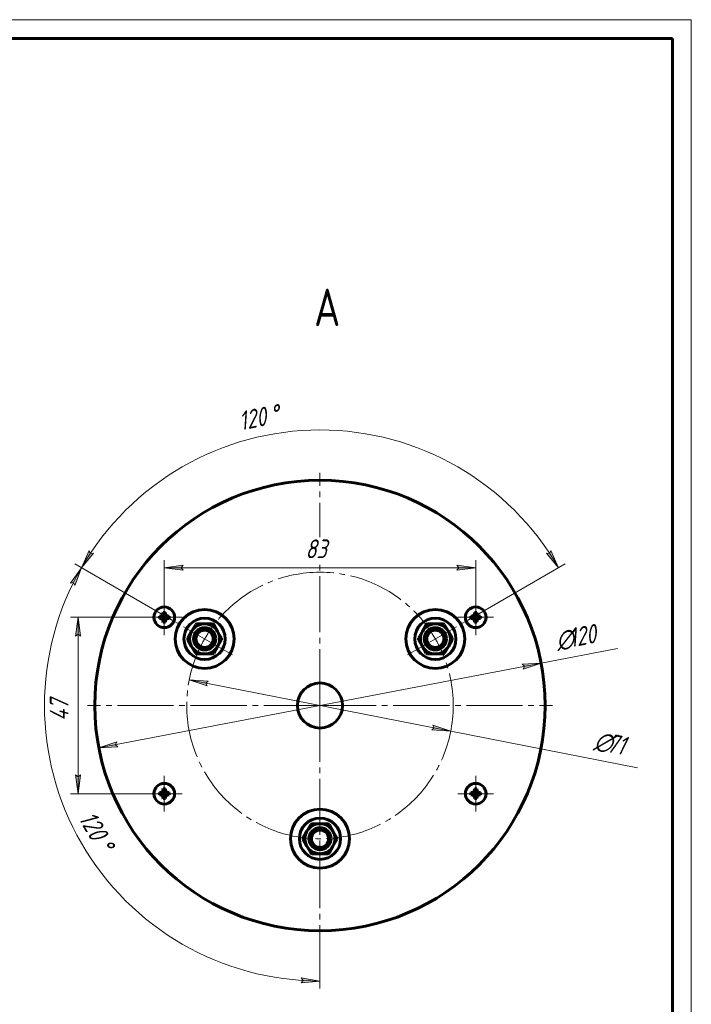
# Model space of a CAD drawing. Header units: millimetres. Extents: x 0 to 594, y 0 to 420.
# Tile 10 of 10: x 415 to 594, y 158 to 420. Entities that reach past the tile are written whole.
import ezdxf

# ---------------------------------------------------------------- set-up
doc = ezdxf.new("R2010")
doc.units = ezdxf.units.MM
for name, pattern in [('K5LT_AXLED', [19.5, 15, -1.5, 1.5, -1.5]), ('K5LT_BASIC', [0]), ('K5LT_THIN', [0])]:
    doc.linetypes.add(name, pattern=pattern)
doc.layers.add('Системный слой', color=7, linetype='Continuous')
doc.styles.add('KDIMTEXTSTYLE', font='GOST_AU.SHX', dxfattribs={"width": 0.96, "oblique": 15, "height": 5})
doc.styles.add('KTEXTSTYLE', font='GOST_AU.SHX', dxfattribs={"width": 0.96, "height": 5})
doc.dimstyles.new('KDIMSTYLE (1.00)', dxfattribs={"dimtxt": 5, "dimasz": 1, "dimexe": 2, "dimexo": 0, "dimgap": 1, "dimtad": 1, "dimtxsty": 'KDIMTEXTSTYLE', "dimsah": 1, "dimcen": 0, "dimdle": 1, "dimadec": 0, "dimazin": 0, "dimtfac": 0.667, "dimtmove": 0, "dimatfit": 3, "dimfxl": 1, "dimtvp": 1, "dimtolj": 1, "dimtzin": 0, "dimarcsym": 0})

# ---------------------------------------------------------------- blocks, each defined once
blk = doc.blocks.new('U16')
at = {"layer": 'Системный слой', "color": 30, "linetype": 'K5LT_AXLED', "lineweight": 18, "true_color": 0xff8000}
for q in [(453.55, 218.53), (448.8, 213.78), (458.3, 213.78), (453.55, 209.03)]:
    blk.add_line((453.55, 213.78), q, dxfattribs=at)
blk = doc.blocks.new('U17')
at = {"layer": 'Системный слой', "color": 30, "linetype": 'K5LT_AXLED', "lineweight": 18, "true_color": 0xff8000}
for q in [(453.55, 265.53), (448.8, 260.78), (458.3, 260.78), (453.55, 256.03)]:
    blk.add_line((453.55, 260.78), q, dxfattribs=at)
blk = doc.blocks.new('U18')
at = {"layer": 'Системный слой', "color": 30, "linetype": 'K5LT_AXLED', "lineweight": 18, "true_color": 0xff8000}
for q in [(495.05, 299.28), (433.05, 237.28), (557.05, 237.28), (495.05, 175.28)]:
    blk.add_line((495.05, 237.28), q, dxfattribs=at)
blk = doc.blocks.new('U19')
at = {"layer": 'Системный слой', "color": 30, "linetype": 'K5LT_AXLED', "lineweight": 18, "true_color": 0xff8000}
for q in [(536.55, 218.53), (531.8, 213.78), (541.3, 213.78), (536.55, 209.03)]:
    blk.add_line((536.55, 213.78), q, dxfattribs=at)
blk = doc.blocks.new('U20')
at = {"layer": 'Системный слой', "color": 30, "linetype": 'K5LT_AXLED', "lineweight": 18, "true_color": 0xff8000}
for q in [(536.55, 265.53), (531.8, 260.78), (541.3, 260.78), (536.55, 256.03)]:
    blk.add_line((536.55, 260.78), q, dxfattribs=at)
blk = doc.blocks.new('D2')
at = {"layer": 'Системный слой'}
for points in [[(549.19, 246.99), (553.97, 248.58), (548.94, 248.29), (549.55, 247.74)], [(441.16, 226.27), (440.54, 226.82), (440.91, 227.56), (436.12, 225.97)]]:
    blk.add_hatch(color=7, dxfattribs=at).paths.add_polyline_path(points)
at = {"layer": 'Системный слой', "color": 7, "linetype": 'K5LT_THIN', "lineweight": 18}
for p, q in [((436.12, 225.97), (553.97, 248.58)), ((548.94, 248.29), (553.97, 248.58)), ((549.55, 247.74), (548.94, 248.29)), ((553.97, 248.58), (549.19, 246.99)), ((549.19, 246.99), (549.55, 247.74)), ((436.12, 225.97), (440.91, 227.56)), ((441.16, 226.27), (436.12, 225.97)), ((440.91, 227.56), (440.54, 226.82)), ((440.54, 226.82), (441.16, 226.27))]:
    blk.add_line(p, q, dxfattribs=at)
blk.add_wipeout([(558.69, 250.51), (557.33, 257.64), (570.27, 260.12), (571.64, 252.99)]).dxf.layer = 'Системный слой'
blk.add_line((553.97, 248.58), (574.33, 252.49), dxfattribs=at)
at = {"layer": 'Системный слой', "color": 7, "char_height": 5, "attachment_point": 1, "rotation": 10.8599, "style": 'KTEXTSTYLE'}
for s, insert in [('\\H3.5;\\W0.965;\\Q15;\\Q15;\\H5.00;120', (560.84, 257.6)), ('\\H3.5;\\W0.965;\\Q15;\\Q15;\\H5.00;∅', (557.46, 256.95))]:
    blk.add_mtext(s, dxfattribs=dict(at, insert=insert))
blk = doc.blocks.new('KDIMARROW_01')
at = {"layer": 'Системный слой'}
blk.add_hatch(color=0, dxfattribs=at).paths.add_polyline_path([(0, 0), (-5, 0.66), (-4.5, 0), (-5, -0.66)])
at = {"layer": 'Системный слой', "color": 0, "linetype": 'K5LT_THIN', "lineweight": 18}
for p, q in [((-4.5, 0), (-5, 0.66)), ((-5, 0.66), (0, 0)), ((0, 0), (-5, -0.66)), ((-5, -0.66), (-4.5, 0)), ((0, 0), (-1, 0))]:
    blk.add_line(p, q, dxfattribs=at)
blk = doc.blocks.new('D3')
at = {"layer": 'Системный слой'}
for points in [[(431.47, 273.98), (434.66, 277.89), (433.84, 277.81), (433.54, 278.58)], [(558.62, 273.98), (556.55, 278.58), (556.25, 277.81), (555.43, 277.89)]]:
    blk.add_hatch(color=7, dxfattribs=at).paths.add_polyline_path(points)
at = {"layer": 'Системный слой', "color": 7, "linetype": 'K5LT_THIN', "lineweight": 18}
for p, q in [((431.47, 273.98), (433.54, 278.58)), ((433.54, 278.58), (433.84, 277.81)), ((556.25, 277.81), (556.55, 278.58)), ((556.55, 278.58), (558.62, 273.98)), ((434.66, 277.89), (431.47, 273.98)), ((433.84, 277.81), (434.66, 277.89)), ((558.62, 273.98), (555.43, 277.89)), ((555.43, 277.89), (556.25, 277.81)), ((456.1, 259.76), (429.74, 274.98)), ((533.99, 259.76), (560.35, 274.98))]:
    blk.add_line(p, q, dxfattribs=at)
blk.add_wipeout([(474.23, 308.99), (472.79, 316.1), (484.46, 318.46), (485.9, 311.34)]).dxf.layer = 'Системный слой'
blk.add_arc((495.05, 237.28), 73.41, 30, 150, dxfattribs=at)
at = {"layer": 'Системный слой', "color": 7, "char_height": 5, "attachment_point": 1, "rotation": 11.4253, "style": 'KTEXTSTYLE'}
for s, insert in [('\\H3.5;\\W0.965;\\Q15;\\Q15;\\H5.00;120', (472.93, 315.42)), ('\\H3.5;\\W0.965;\\Q15;\\Q15;\\H5.00;°', (481.23, 317.09))]:
    blk.add_mtext(s, dxfattribs=dict(at, insert=insert))
blk = doc.blocks.new('D4')
at = {"layer": 'Системный слой'}
for points in [[(464.63, 243.24), (465.24, 243.79), (460.21, 244.11), (464.99, 242.5)], [(529.88, 230.45), (525.1, 232.06), (525.47, 231.31), (524.85, 230.76)]]:
    blk.add_hatch(color=7, dxfattribs=at).paths.add_polyline_path(points)
at = {"layer": 'Системный слой', "color": 7, "linetype": 'K5LT_THIN', "lineweight": 18}
for p, q in [((460.21, 244.11), (465.24, 243.79)), ((464.99, 242.5), (460.21, 244.11)), ((460.21, 244.11), (529.88, 230.45)), ((465.24, 243.79), (464.63, 243.24)), ((464.63, 243.24), (464.99, 242.5)), ((524.85, 230.76), (525.47, 231.31)), ((525.47, 231.31), (525.1, 232.06)), ((525.1, 232.06), (529.88, 230.45)), ((529.88, 230.45), (524.85, 230.76))]:
    blk.add_line(p, q, dxfattribs=at)
blk.add_wipeout([(567.49, 224.09), (568.89, 231.22), (578.83, 229.27), (577.43, 222.14)]).dxf.layer = 'Системный слой'
blk.add_line((529.88, 230.45), (579.62, 220.7), dxfattribs=at)
at = {"layer": 'Системный слой', "color": 7, "char_height": 5, "attachment_point": 1, "rotation": 348.9065, "style": 'KTEXTSTYLE'}
for s, insert in [('\\H3.5;\\W0.965;\\Q15;\\Q15;\\H5.00;∅', (568.76, 230.53)), ('\\H3.5;\\W0.965;\\Q15;\\Q15;\\H5.00;71', (572.13, 229.87))]:
    blk.add_mtext(s, dxfattribs=dict(at, insert=insert))
blk = doc.blocks.new('D5')
at = {"layer": 'Системный слой'}
for points in [[(429.69, 269.27), (431.47, 273.98), (428.53, 269.89), (429.34, 270.02)], [(495.05, 163.87), (490.07, 164.68), (490.55, 164.01), (490.03, 163.36)]]:
    blk.add_hatch(color=7, dxfattribs=at).paths.add_polyline_path(points)
at = {"layer": 'Системный слой', "color": 7, "linetype": 'K5LT_THIN', "lineweight": 18}
for p, q in [((428.53, 269.89), (431.47, 273.98)), ((431.47, 273.98), (429.69, 269.27)), ((456.1, 259.76), (429.74, 274.98)), ((429.34, 270.02), (428.53, 269.89)), ((429.69, 269.27), (429.34, 270.02)), ((495.05, 177.28), (495.05, 161.87)), ((490.03, 163.36), (490.55, 164.01)), ((495.05, 163.87), (490.03, 163.36)), ((490.55, 164.01), (490.07, 164.68)), ((490.07, 164.68), (495.05, 163.87))]:
    blk.add_line(p, q, dxfattribs=at)
blk.add_wipeout([(429.24, 206.44), (435.52, 210.07), (441.48, 199.76), (435.19, 196.13)]).dxf.layer = 'Системный слой'
blk.add_arc((495.05, 237.28), 73.41, 150, 270, dxfattribs=at)
at = {"layer": 'Системный слой', "color": 7, "char_height": 5, "attachment_point": 1, "rotation": 300, "style": 'KTEXTSTYLE'}
for s, insert in [('\\H3.5;\\W0.965;\\Q15;\\Q15;\\H5.00;120', (434.92, 209.72)), ('\\H3.5;\\W0.965;\\Q15;\\Q15;\\H5.00;°', (439.15, 202.39))]:
    blk.add_mtext(s, dxfattribs=dict(at, insert=insert))
blk = doc.blocks.new('D6')
at = {"layer": 'Системный слой'}
for points in [[(453.55, 273.98), (458.55, 274.64), (458.05, 273.98), (458.55, 273.33)], [(531.55, 273.33), (536.55, 273.98), (531.55, 274.64), (532.05, 273.98)]]:
    blk.add_hatch(color=7, dxfattribs=at).paths.add_polyline_path(points)
at = {"layer": 'Системный слой', "color": 7, "linetype": 'K5LT_THIN', "lineweight": 18}
for p, q in [((453.55, 263.53), (453.55, 275.98)), ((536.55, 263.53), (536.55, 275.98)), ((453.55, 273.98), (458.55, 274.64)), ((458.55, 273.33), (453.55, 273.98)), ((458.55, 274.64), (458.05, 273.98)), ((458.05, 273.98), (458.55, 273.33)), ((532.05, 273.98), (531.55, 274.64)), ((531.55, 274.64), (536.55, 273.98)), ((536.55, 273.98), (531.55, 273.33)), ((531.55, 273.33), (532.05, 273.98))]:
    blk.add_line(p, q, dxfattribs=at)
blk.add_wipeout([(491.16, 274.98), (491.16, 282.12), (498.62, 282.12), (498.62, 274.98)]).dxf.layer = 'Системный слой'
blk.add_line((453.55, 273.98), (536.55, 273.98), dxfattribs=at)
at = {"layer": 'Системный слой', "color": 7, "insert": (491.16, 281.52), "char_height": 5, "attachment_point": 1, "style": 'KTEXTSTYLE'}
blk.add_mtext('\\H3.5;\\W0.965;\\Q15;\\Q15;\\H5.00;83', dxfattribs=at)
blk = doc.blocks.new('D7')
at = {"layer": 'Системный слой'}
for points in [[(431.25, 255.78), (430.59, 260.78), (429.93, 255.78), (430.59, 256.28)], [(430.59, 213.78), (431.25, 218.78), (430.59, 218.28), (429.93, 218.78)]]:
    blk.add_hatch(color=7, dxfattribs=at).paths.add_polyline_path(points)
at = {"layer": 'Системный слой', "color": 7, "linetype": 'K5LT_THIN', "lineweight": 18}
for p, q in [((454.83, 260.78), (428.59, 260.78)), ((429.93, 255.78), (430.59, 260.78)), ((430.59, 260.78), (431.25, 255.78)), ((430.59, 256.28), (429.93, 255.78)), ((431.25, 255.78), (430.59, 256.28)), ((430.59, 213.78), (429.93, 218.78)), ((429.93, 218.78), (430.59, 218.28)), ((430.59, 218.28), (431.25, 218.78)), ((431.25, 218.78), (430.59, 213.78)), ((456.3, 213.78), (428.59, 213.78))]:
    blk.add_line(p, q, dxfattribs=at)
blk.add_wipeout([(429.59, 233.19), (422.45, 233.19), (422.45, 241.04), (429.59, 241.04)]).dxf.layer = 'Системный слой'
blk.add_line((430.59, 213.78), (430.59, 260.78), dxfattribs=at)
at = {"layer": 'Системный слой', "color": 7, "insert": (423.05, 233.19), "char_height": 5, "attachment_point": 1, "rotation": 90, "style": 'KTEXTSTYLE'}
blk.add_mtext('\\H3.5;\\W0.965;\\Q15;\\Q15;\\H5.00;47', dxfattribs=at)
blk = doc.blocks.new('U81')
at = {"color": 7, "linetype": 'K5LT_THIN', "lineweight": 18}
for p, q in [((0, 420), (594, 420)), ((594, 420), (594, 0))]:
    blk.add_line(p, q, dxfattribs=at)
at = {"color": 150, "linetype": 'K5LT_BASIC', "lineweight": 60, "true_color": 0x0080ff}
for p, q in [((20, 415), (589, 415)), ((589, 415), (589, 5))]:
    blk.add_line(p, q, dxfattribs=at)

msp = doc.modelspace()

# ---------------------------------------------------------------- linework, layer by layer
at = {"layer": 'Системный слой', "color": 150, "linetype": 'K5LT_BASIC', "lineweight": 60, "true_color": 0x0080ff}
for p, q in [((452.276, 261.107), (453.111, 260.891)), ((452.276, 260.45), (453.111, 260.666)), ((452.646, 261.129), (453.258, 260.891)), ((452.646, 260.428), (453.258, 260.666)), ((453.059, 261.267), (453.395, 260.93)), ((453.059, 260.29), (453.395, 260.627)), ((453.111, 260.891), (453.258, 260.891)), ((453.111, 260.666), (453.111, 260.891)), ((453.258, 260.666), (453.111, 260.666)), ((453.197, 261.679), (453.435, 261.068)), ((453.197, 259.878), (453.435, 260.489)), ((453.219, 262.05), (453.435, 261.214)), ((453.219, 259.507), (453.435, 260.343)), ((453.258, 260.891), (453.395, 260.93)), ((453.395, 260.627), (453.258, 260.666)), ((453.395, 260.93), (453.435, 261.068)), ((453.435, 260.489), (453.395, 260.627)), ((453.435, 261.214), (453.66, 261.214)), ((453.435, 261.068), (453.435, 261.214)), ((453.435, 260.343), (453.435, 260.489)), ((453.66, 260.343), (453.435, 260.343)), ((453.875, 262.05), (453.66, 261.214)), ((453.897, 261.679), (453.66, 261.068)), ((453.66, 261.214), (453.66, 261.068)), ((453.66, 261.068), (453.699, 260.93)), ((453.699, 260.627), (453.66, 260.489)), ((453.897, 259.878), (453.66, 260.489)), ((453.66, 260.489), (453.66, 260.343)), ((453.875, 259.507), (453.66, 260.343)), ((454.035, 261.267), (453.699, 260.93)), ((453.699, 260.93), (453.836, 260.891)), ((453.836, 260.666), (453.699, 260.627)), ((454.035, 260.29), (453.699, 260.627)), ((454.448, 261.129), (453.836, 260.891)), ((453.836, 260.891), (453.983, 260.891)), ((454.448, 260.428), (453.836, 260.666)), ((453.983, 260.666), (453.836, 260.666)), ((454.818, 261.107), (453.983, 260.891)), ((453.983, 260.891), (453.983, 260.666)), ((454.818, 260.45), (453.983, 260.666)), ((535.276, 261.107), (536.111, 260.891)), ((535.276, 260.45), (536.111, 260.666)), ((535.646, 261.129), (536.258, 260.891)), ((535.646, 260.428), (536.258, 260.666)), ((536.059, 261.267), (536.395, 260.93)), ((536.059, 260.29), (536.395, 260.627)), ((536.111, 260.891), (536.258, 260.891)), ((536.111, 260.666), (536.111, 260.891)), ((536.258, 260.666), (536.111, 260.666)), ((536.197, 261.679), (536.435, 261.068)), ((536.197, 259.878), (536.435, 260.489)), ((536.219, 262.05), (536.435, 261.214)), ((536.219, 259.507), (536.435, 260.343)), ((536.258, 260.891), (536.395, 260.93)), ((536.395, 260.627), (536.258, 260.666)), ((536.395, 260.93), (536.435, 261.068)), ((536.435, 260.489), (536.395, 260.627)), ((536.435, 261.214), (536.66, 261.214)), ((536.435, 261.068), (536.435, 261.214)), ((536.435, 260.343), (536.435, 260.489)), ((536.66, 260.343), (536.435, 260.343)), ((536.875, 262.05), (536.66, 261.214)), ((536.897, 261.679), (536.66, 261.068)), ((536.66, 261.214), (536.66, 261.068)), ((536.66, 261.068), (536.699, 260.93)), ((536.699, 260.627), (536.66, 260.489)), ((536.897, 259.878), (536.66, 260.489)), ((536.66, 260.489), (536.66, 260.343)), ((536.875, 259.507), (536.66, 260.343)), ((537.035, 261.267), (536.699, 260.93)), ((536.699, 260.93), (536.836, 260.891)), ((536.836, 260.666), (536.699, 260.627)), ((537.035, 260.29), (536.699, 260.627)), ((537.448, 261.129), (536.836, 260.891)), ((536.836, 260.891), (536.983, 260.891)), ((537.448, 260.428), (536.836, 260.666)), ((536.983, 260.666), (536.836, 260.666)), ((537.818, 261.107), (536.983, 260.891)), ((536.983, 260.891), (536.983, 260.666)), ((537.818, 260.45), (536.983, 260.666)), ((460.839, 257.029), (461.87, 258.814)), ((462.242, 259.029), (464.303, 259.029)), ((464.303, 259.029), (466.365, 259.029)), ((466.736, 258.814), (467.767, 257.029)), ((522.327, 257.029), (523.358, 258.814)), ((523.729, 259.029), (525.791, 259.029)), ((525.791, 259.029), (527.852, 259.029)), ((528.224, 258.814), (529.255, 257.029)), ((459.808, 255.243), (460.839, 257.029)), ((460.839, 253.029), (459.808, 254.814)), ((467.767, 257.029), (468.798, 255.243)), ((468.798, 254.814), (467.767, 253.029)), ((521.296, 255.243), (522.327, 257.029)), ((522.327, 253.029), (521.296, 254.814)), ((529.255, 257.029), (530.286, 255.243)), ((530.286, 254.814), (529.255, 253.029)), ((461.87, 251.243), (460.839, 253.029)), ((467.767, 253.029), (466.736, 251.243)), ((523.358, 251.243), (522.327, 253.029)), ((529.255, 253.029), (528.224, 251.243)), ((464.303, 251.029), (462.242, 251.029)), ((466.365, 251.029), (464.303, 251.029)), ((525.791, 251.029), (523.729, 251.029)), ((527.852, 251.029), (525.791, 251.029)), ((452.276, 214.107), (453.111, 213.891)), ((452.276, 213.45), (453.111, 213.666)), ((452.646, 214.129), (453.258, 213.891)), ((452.646, 213.428), (453.258, 213.666)), ((453.059, 214.267), (453.395, 213.93)), ((453.059, 213.29), (453.395, 213.627)), ((453.111, 213.891), (453.258, 213.891)), ((453.111, 213.666), (453.111, 213.891)), ((453.258, 213.666), (453.111, 213.666)), ((453.197, 214.679), (453.435, 214.068)), ((453.197, 212.878), (453.435, 213.489)), ((453.219, 215.05), (453.435, 214.214)), ((453.219, 212.507), (453.435, 213.343)), ((453.258, 213.891), (453.395, 213.93)), ((453.395, 213.627), (453.258, 213.666)), ((453.395, 213.93), (453.435, 214.068)), ((453.435, 213.489), (453.395, 213.627)), ((453.435, 214.214), (453.66, 214.214)), ((453.435, 214.068), (453.435, 214.214)), ((453.435, 213.343), (453.435, 213.489)), ((453.66, 213.343), (453.435, 213.343)), ((453.875, 215.05), (453.66, 214.214)), ((453.897, 214.679), (453.66, 214.068)), ((453.66, 214.214), (453.66, 214.068)), ((453.66, 214.068), (453.699, 213.93)), ((453.699, 213.627), (453.66, 213.489)), ((453.897, 212.878), (453.66, 213.489)), ((453.66, 213.489), (453.66, 213.343)), ((453.875, 212.507), (453.66, 213.343)), ((454.035, 214.267), (453.699, 213.93)), ((453.699, 213.93), (453.836, 213.891)), ((453.836, 213.666), (453.699, 213.627)), ((454.035, 213.29), (453.699, 213.627)), ((454.448, 214.129), (453.836, 213.891)), ((453.836, 213.891), (453.983, 213.891)), ((454.448, 213.428), (453.836, 213.666)), ((453.983, 213.666), (453.836, 213.666)), ((454.818, 214.107), (453.983, 213.891)), ((453.983, 213.891), (453.983, 213.666)), ((454.818, 213.45), (453.983, 213.666)), ((535.276, 214.107), (536.111, 213.891)), ((535.276, 213.45), (536.111, 213.666)), ((535.646, 214.129), (536.258, 213.891)), ((535.646, 213.428), (536.258, 213.666)), ((536.059, 214.267), (536.395, 213.93)), ((536.059, 213.29), (536.395, 213.627)), ((536.111, 213.891), (536.258, 213.891)), ((536.111, 213.666), (536.111, 213.891)), ((536.258, 213.666), (536.111, 213.666)), ((536.197, 214.679), (536.435, 214.068)), ((536.197, 212.878), (536.435, 213.489)), ((536.219, 215.05), (536.435, 214.214)), ((536.219, 212.507), (536.435, 213.343)), ((536.258, 213.891), (536.395, 213.93)), ((536.395, 213.627), (536.258, 213.666)), ((536.395, 213.93), (536.435, 214.068)), ((536.435, 213.489), (536.395, 213.627)), ((536.435, 214.214), (536.66, 214.214)), ((536.435, 214.068), (536.435, 214.214)), ((536.435, 213.343), (536.435, 213.489)), ((536.66, 213.343), (536.435, 213.343)), ((536.875, 215.05), (536.66, 214.214)), ((536.897, 214.679), (536.66, 214.068)), ((536.66, 214.214), (536.66, 214.068)), ((536.66, 214.068), (536.699, 213.93)), ((536.699, 213.627), (536.66, 213.489)), ((536.897, 212.878), (536.66, 213.489)), ((536.66, 213.489), (536.66, 213.343)), ((536.875, 212.507), (536.66, 213.343)), ((537.035, 214.267), (536.699, 213.93)), ((536.699, 213.93), (536.836, 213.891)), ((536.836, 213.666), (536.699, 213.627)), ((537.035, 213.29), (536.699, 213.627)), ((537.448, 214.129), (536.836, 213.891)), ((536.836, 213.891), (536.983, 213.891)), ((537.448, 213.428), (536.836, 213.666)), ((536.983, 213.666), (536.836, 213.666)), ((537.818, 214.107), (536.983, 213.891)), ((536.983, 213.891), (536.983, 213.666)), ((537.818, 213.45), (536.983, 213.666)), ((491.583, 203.779), (492.614, 205.564)), ((492.985, 205.779), (495.047, 205.779)), ((495.047, 205.779), (497.109, 205.779)), ((497.48, 205.564), (498.511, 203.779)), ((490.552, 201.993), (491.583, 203.779)), ((498.511, 203.779), (499.542, 201.993)), ((491.583, 199.779), (490.552, 201.564)), ((492.614, 197.993), (491.583, 199.779)), ((498.511, 199.779), (497.48, 197.993)), ((499.542, 201.564), (498.511, 199.779)), ((495.047, 197.779), (492.985, 197.779)), ((497.109, 197.779), (495.047, 197.779))]:
    msp.add_line(p, q, dxfattribs=at)
at = {"layer": 'Системный слой', "color": 30, "linetype": 'K5LT_AXLED', "lineweight": 18, "true_color": 0xff8000}
for p, q in [((471.691, 250.763), (456.103, 259.763)), ((518.403, 250.763), (533.991, 259.763))]:
    msp.add_line(p, q, dxfattribs=at)
at = {"layer": 'Системный слой', "color": 150, "linetype": 'K5LT_BASIC', "lineweight": 60, "true_color": 0x0080ff}
for centre, radius in [((495.047, 237.279), 60), ((453.547, 260.779), 2.75), ((464.303, 255.029), 7.85), ((525.791, 255.029), 7.85), ((536.547, 260.779), 2.75), ((464.303, 255.029), 5.5), ((525.791, 255.029), 5.5), ((464.303, 255.029), 2.959), ((464.303, 255.029), 2.5), ((464.303, 255.029), 2.3), ((525.791, 255.029), 2.959), ((525.791, 255.029), 2.5), ((525.791, 255.029), 2.3), ((495.047, 237.279), 6), ((453.547, 213.779), 2.75), ((536.547, 213.779), 2.75), ((495.047, 201.779), 7.85), ((495.047, 201.779), 5.5), ((495.047, 201.779), 2.959), ((495.047, 201.779), 2.5), ((495.047, 201.779), 2.3)]:
    msp.add_circle(centre, radius, dxfattribs=at)
at = {"layer": 'Системный слой', "color": 30, "linetype": 'K5LT_AXLED', "lineweight": 18, "true_color": 0xff8000}
msp.add_circle((495.047, 237.279), 35.5, dxfattribs=at)
at = {"layer": 'Системный слой', "color": 150, "linetype": 'K5LT_BASIC', "lineweight": 60, "true_color": 0x0080ff}
for centre, radius, start, end in [((464.303, 255.029), 4, 90, 150), ((464.303, 255.029), 4.5, 117.26604, 122.73396), ((464.303, 255.029), 4, 30, 90), ((464.303, 255.029), 4.5, 57.26604, 62.73396), ((525.791, 255.029), 4, 90, 150), ((525.791, 255.029), 4.5, 117.26604, 122.73396), ((525.791, 255.029), 4, 30, 90), ((525.791, 255.029), 4.5, 57.26604, 62.73396), ((464.303, 255.029), 4.5, 177.26604, 182.73396), ((464.303, 255.029), 4, 150, 210), ((464.303, 255.029), 4, 330, 30), ((464.303, 255.029), 4.5, 357.26604, 2.73396), ((525.791, 255.029), 4.5, 177.26604, 182.73396), ((525.791, 255.029), 4, 150, 210), ((525.791, 255.029), 4, 330, 30), ((525.791, 255.029), 4.5, 357.26604, 2.73396), ((464.303, 255.029), 4, 210, 270), ((464.303, 255.029), 4, 270, 330), ((525.791, 255.029), 4, 210, 270), ((525.791, 255.029), 4, 270, 330), ((464.303, 255.029), 4.5, 237.26604, 242.73396), ((464.303, 255.029), 4.5, 297.26604, 302.73396), ((525.791, 255.029), 4.5, 237.26604, 242.73396), ((525.791, 255.029), 4.5, 297.26604, 302.73396), ((495.047, 201.779), 4, 90, 150), ((495.047, 201.779), 4.5, 117.26604, 122.73396), ((495.047, 201.779), 4, 30, 90), ((495.047, 201.779), 4.5, 57.26604, 62.73396), ((495.047, 201.779), 4, 150, 210), ((495.047, 201.779), 4, 330, 30), ((495.047, 201.779), 4.5, 177.26604, 182.73396), ((495.047, 201.779), 4, 210, 270), ((495.047, 201.779), 4, 270, 330), ((495.047, 201.779), 4.5, 357.26604, 2.73396), ((495.047, 201.779), 4.5, 237.26604, 242.73396), ((495.047, 201.779), 4.5, 297.26604, 302.73396)]:
    msp.add_arc(centre, radius, start, end, dxfattribs=at)
at = {"layer": 'Системный слой', "color": 7, "linetype": 'K5LT_THIN', "lineweight": 18}
for centre, radius in [((464.303, 255.029), 3), ((464.303, 255.029), 2.067), ((525.791, 255.029), 3), ((525.791, 255.029), 2.067), ((495.047, 201.779), 3), ((495.047, 201.779), 2.067)]:
    msp.add_arc(centre, radius, 70, 340, dxfattribs=at)
at = {"layer": 'Системный слой', "color": 150, "linetype": 'K5LT_BASIC', "lineweight": 60, "true_color": 0x0080ff}
for centre, major_axis, ratio, start_param, end_param in [((453.777, 260.779), (0, -2.965), 0.50968, 4.6014195, 4.8233585), ((453.547, 260.7), (-2.976, 0), 0.1511986, -1.2632661, -1.1292728), ((453.547, 260.857), (2.976, 0), 0.1511986, 4.2708654, 4.4048588), ((453.581, 260.658), (-2.861, -0.811), 0.2465238, -1.4573268, -1.3085063), ((453.581, 260.899), (2.861, -0.811), 0.2465238, 4.450099, 4.5989194), ((453.668, 260.744), (-0.811, -2.861), 0.2465238, 4.450099, 4.5989194), ((453.668, 260.813), (0.811, -2.861), 0.2465238, -1.4573268, -1.3085063), ((453.625, 260.779), (0, -2.976), 0.1511986, 4.2708654, 4.4048588), ((453.625, 260.779), (0, -2.976), 0.1511986, -1.2632661, -1.1292728), ((453.547, 260.548), (-2.965, 0), 0.50968, 4.6014195, 4.8233585), ((453.469, 260.779), (0, 2.976), 0.1511986, -1.2632661, -1.1292728), ((453.469, 260.779), (0, 2.976), 0.1511986, 4.2708654, 4.4048588), ((453.426, 260.744), (-0.811, 2.861), 0.2465238, -1.4573268, -1.3085063), ((453.426, 260.813), (0.811, 2.861), 0.2465238, 4.450099, 4.5989194), ((453.513, 260.658), (-2.861, 0.811), 0.2465238, 4.450099, 4.5989194), ((453.513, 260.899), (2.861, 0.811), 0.2465238, -1.4573268, -1.3085063), ((453.547, 260.7), (-2.976, 0), 0.1511986, 4.2708654, 4.4048588), ((453.547, 260.857), (2.976, 0), 0.1511986, -1.2632661, -1.1292728), ((453.317, 260.779), (0, 2.965), 0.50968, 4.6014195, 4.8233585), ((536.777, 260.779), (0, -2.965), 0.50968, 4.6014195, 4.8233585), ((536.547, 260.7), (-2.976, 0), 0.1511986, -1.2632661, -1.1292728), ((536.547, 260.857), (2.976, 0), 0.1511986, 4.2708654, 4.4048588), ((536.581, 260.658), (-2.861, -0.811), 0.2465238, -1.4573268, -1.3085063), ((536.581, 260.899), (2.861, -0.811), 0.2465238, 4.450099, 4.5989194), ((536.668, 260.744), (-0.811, -2.861), 0.2465238, 4.450099, 4.5989194), ((536.668, 260.813), (0.811, -2.861), 0.2465238, -1.4573268, -1.3085063), ((536.625, 260.779), (0, -2.976), 0.1511986, 4.2708654, 4.4048588), ((536.625, 260.779), (0, -2.976), 0.1511986, -1.2632661, -1.1292728), ((536.547, 260.548), (-2.965, 0), 0.50968, 4.6014195, 4.8233585), ((536.469, 260.779), (0, 2.976), 0.1511986, -1.2632661, -1.1292728), ((536.469, 260.779), (0, 2.976), 0.1511986, 4.2708654, 4.4048588), ((536.426, 260.744), (-0.811, 2.861), 0.2465238, -1.4573268, -1.3085063), ((536.426, 260.813), (0.811, 2.861), 0.2465238, 4.450099, 4.5989194), ((536.513, 260.658), (-2.861, 0.811), 0.2465238, 4.450099, 4.5989194), ((536.513, 260.899), (2.861, 0.811), 0.2465238, -1.4573268, -1.3085063), ((536.547, 260.7), (-2.976, 0), 0.1511986, 4.2708654, 4.4048588), ((536.547, 260.857), (2.976, 0), 0.1511986, -1.2632661, -1.1292728), ((536.317, 260.779), (0, 2.965), 0.50968, 4.6014195, 4.8233585), ((453.547, 261.009), (2.965, 0), 0.50968, 4.6014195, 4.712389), ((453.547, 261.009), (2.965, 0), 0.50968, 4.712389, 4.8233585), ((536.547, 261.009), (2.965, 0), 0.50968, 4.6014195, 4.712389), ((536.547, 261.009), (2.965, 0), 0.50968, 4.712389, 4.8233585), ((453.777, 213.779), (0, -2.965), 0.50968, 4.6014195, 4.8233585), ((453.547, 213.7), (-2.976, 0), 0.1511986, -1.2632661, -1.1292728), ((453.547, 213.857), (2.976, 0), 0.1511986, 4.2708654, 4.4048588), ((453.581, 213.658), (-2.861, -0.811), 0.2465238, -1.4573268, -1.3085063), ((453.581, 213.899), (2.861, -0.811), 0.2465238, 4.450099, 4.5989194), ((453.668, 213.744), (-0.811, -2.861), 0.2465238, 4.450099, 4.5989194), ((453.668, 213.813), (0.811, -2.861), 0.2465238, -1.4573268, -1.3085063), ((453.625, 213.779), (0, -2.976), 0.1511986, 4.2708654, 4.4048588), ((453.625, 213.779), (0, -2.976), 0.1511986, -1.2632661, -1.1292728), ((453.547, 213.548), (-2.965, 0), 0.50968, 4.6014195, 4.8233585), ((453.547, 214.009), (2.965, 0), 0.50968, 4.6014195, 4.712389), ((453.547, 214.009), (2.965, 0), 0.50968, 4.712389, 4.8233585), ((453.469, 213.779), (0, 2.976), 0.1511986, -1.2632661, -1.1292728), ((453.469, 213.779), (0, 2.976), 0.1511986, 4.2708654, 4.4048588), ((453.426, 213.744), (-0.811, 2.861), 0.2465238, -1.4573268, -1.3085063), ((453.426, 213.813), (0.811, 2.861), 0.2465238, 4.450099, 4.5989194), ((453.513, 213.658), (-2.861, 0.811), 0.2465238, 4.450099, 4.5989194), ((453.513, 213.899), (2.861, 0.811), 0.2465238, -1.4573268, -1.3085063), ((453.547, 213.7), (-2.976, 0), 0.1511986, 4.2708654, 4.4048588), ((453.547, 213.857), (2.976, 0), 0.1511986, -1.2632661, -1.1292728), ((453.317, 213.779), (0, 2.965), 0.50968, 4.6014195, 4.8233585), ((536.777, 213.779), (0, -2.965), 0.50968, 4.6014195, 4.8233585), ((536.547, 213.7), (-2.976, 0), 0.1511986, -1.2632661, -1.1292728), ((536.547, 213.857), (2.976, 0), 0.1511986, 4.2708654, 4.4048588), ((536.581, 213.658), (-2.861, -0.811), 0.2465238, -1.4573268, -1.3085063), ((536.581, 213.899), (2.861, -0.811), 0.2465238, 4.450099, 4.5989194), ((536.668, 213.744), (-0.811, -2.861), 0.2465238, 4.450099, 4.5989194), ((536.668, 213.813), (0.811, -2.861), 0.2465238, -1.4573268, -1.3085063), ((536.625, 213.779), (0, -2.976), 0.1511986, 4.2708654, 4.4048588), ((536.625, 213.779), (0, -2.976), 0.1511986, -1.2632661, -1.1292728), ((536.547, 213.548), (-2.965, 0), 0.50968, 4.6014195, 4.8233585), ((536.547, 214.009), (2.965, 0), 0.50968, 4.6014195, 4.712389), ((536.547, 214.009), (2.965, 0), 0.50968, 4.712389, 4.8233585), ((536.469, 213.779), (0, 2.976), 0.1511986, -1.2632661, -1.1292728), ((536.469, 213.779), (0, 2.976), 0.1511986, 4.2708654, 4.4048588), ((536.426, 213.744), (-0.811, 2.861), 0.2465238, -1.4573268, -1.3085063), ((536.426, 213.813), (0.811, 2.861), 0.2465238, 4.450099, 4.5989194), ((536.513, 213.658), (-2.861, 0.811), 0.2465238, 4.450099, 4.5989194), ((536.513, 213.899), (2.861, 0.811), 0.2465238, -1.4573268, -1.3085063), ((536.547, 213.7), (-2.976, 0), 0.1511986, 4.2708654, 4.4048588), ((536.547, 213.857), (2.976, 0), 0.1511986, -1.2632661, -1.1292728), ((536.317, 213.779), (0, 2.965), 0.50968, 4.6014195, 4.8233585)]:
    msp.add_ellipse(centre, major_axis=major_axis, ratio=ratio, start_param=start_param, end_param=end_param, dxfattribs=at)

# ---------------------------------------------------------------- block references
at = {"layer": 'Системный слой'}
for name in ['U18', 'U17', 'U20', 'U16', 'U19']:
    msp.add_blockref(name, (0, 0), dxfattribs=at)

# ---------------------------------------------------------------- texts
at = {"layer": 'Системный слой', "color": 7, "insert": (493.475, 348.348), "char_height": 10, "attachment_point": 1, "style": 'KTEXTSTYLE'}
msp.add_mtext('\\H3.5;\\W0.965;\\Q15;\\Q0;\\H10.00;{\\c16711680;А}', dxfattribs=at)

# ---------------------------------------------------------------- next in the draw order: dimensions: what is measured, and where the dimension line sits
at = {"layer": 'Системный слой', "color": 7}
dim = msp.add_diameter_dim_2p(p1=(436.122, 225.974), p2=(553.972, 248.583), dimstyle='KDIMSTYLE (1.00)', override={"dimpost": '\\H5.0;\\W0.965;\\Q15;<>', "dimblk1": 'KDIMARROW_01', "dimblk2": 'KDIMARROW_01', "dimclrt": 7, "dimtol": 1, "dimtp": 0, "dimtm": 0, "dimtdec": 5, "dimatfit": 2, "dimtolj": 1}, dxfattribs=at)
dim.commit()
dim.dimension.update_dxf_attribs({"geometry": 'D2', "text_midpoint": (565.623, 250.818), "dimtype": 163})

# ---------------------------------------------------------------- next in the draw order: dimensions: what is measured, and where the dimension line sits
dim = msp.add_angular_dim_2l(base=(558.252, 274.617), line1=((495.047, 237.279), (533.991, 259.763)), line2=((495.047, 237.279), (456.103, 259.763)), dimstyle='KDIMSTYLE (1.00)', override={"dimpost": '\\H5.0;\\W0.965;\\Q15;<>', "dimblk1": 'KDIMARROW_01', "dimblk2": 'KDIMARROW_01', "dimclrt": 7, "dimtol": 1, "dimtp": 0, "dimtm": 0, "dimtdec": 5, "dimtolj": 1}, dxfattribs=at)
dim.commit()
dim.dimension.update_dxf_attribs({"geometry": 'D3', "text_midpoint": (480.505, 309.234), "dimtype": 162})

# ---------------------------------------------------------------- next in the draw order: dimensions: what is measured, and where the dimension line sits
dim = msp.add_diameter_dim_2p(p1=(460.21, 244.109), p2=(529.884, 230.448), dimstyle='KDIMSTYLE (1.00)', override={"dimpost": '\\H5.0;\\W0.965;\\Q15;<>', "dimblk1": 'KDIMARROW_01', "dimblk2": 'KDIMARROW_01', "dimclrt": 7, "dimtol": 1, "dimtp": 0, "dimtm": 0, "dimtdec": 5, "dimatfit": 2, "dimtolj": 1}, dxfattribs=at)
dim.commit()
dim.dimension.update_dxf_attribs({"geometry": 'D4', "text_midpoint": (572.477, 222.096), "dimtype": 163})

# ---------------------------------------------------------------- next in the draw order: dimensions: what is measured, and where the dimension line sits
dim = msp.add_angular_dim_2l(base=(431.108, 273.346), line1=((495.047, 237.279), (456.103, 259.763)), line2=((495.047, 237.279), (495.047, 177.279)), dimstyle='KDIMSTYLE (1.00)', override={"dimpost": '\\H5.0;\\W0.965;\\Q15;<>', "dimblk1": 'KDIMARROW_01', "dimblk2": 'KDIMARROW_01', "dimclrt": 7, "dimtol": 1, "dimtp": 0, "dimtm": 0, "dimtdec": 5, "dimtolj": 1}, dxfattribs=at)
dim.commit()
dim.dimension.update_dxf_attribs({"geometry": 'D5', "text_midpoint": (431.472, 200.574), "dimtype": 162})

# ---------------------------------------------------------------- next in the draw order: dimensions: what is measured, and where the dimension line sits
dim = msp.add_linear_dim(base=(453.547, 273.983), p1=(536.547, 263.529), p2=(453.547, 263.529), dimstyle='KDIMSTYLE (1.00)', override={"dimexo": 0, "dimpost": '\\H5.0;\\W0.965;\\Q15;<>', "dimblk1": 'KDIMARROW_01', "dimblk2": 'KDIMARROW_01', "dimse1": 0, "dimse2": 0, "dimclrt": 7, "dimtol": 1, "dimtp": 0, "dimtm": 0, "dimtdec": 5, "dimtolj": 1}, dxfattribs=at)
dim.commit()
dim.dimension.update_dxf_attribs({"geometry": 'D6', "text_midpoint": (495.047, 273.983), "dimtype": 160})
dim = msp.add_linear_dim(base=(430.589, 213.779), p1=(454.828, 260.779), p2=(456.297, 213.779), angle=90, dimstyle='KDIMSTYLE (1.00)', override={"dimexo": 0, "dimpost": '\\H5.0;\\W0.965;\\Q15;<>', "dimblk1": 'KDIMARROW_01', "dimblk2": 'KDIMARROW_01', "dimse1": 0, "dimse2": 0, "dimclrt": 7, "dimtol": 1, "dimtp": 0, "dimtm": 0, "dimtdec": 5, "dimtolj": 1}, dxfattribs=at)
dim.commit()
dim.dimension.update_dxf_attribs({"geometry": 'D7', "text_midpoint": (430.589, 237.279), "dimtype": 160})

# ---------------------------------------------------------------- next in the draw order: block references
msp.add_blockref('U81', (0, 0))

doc.saveas('drawing.dxf')
